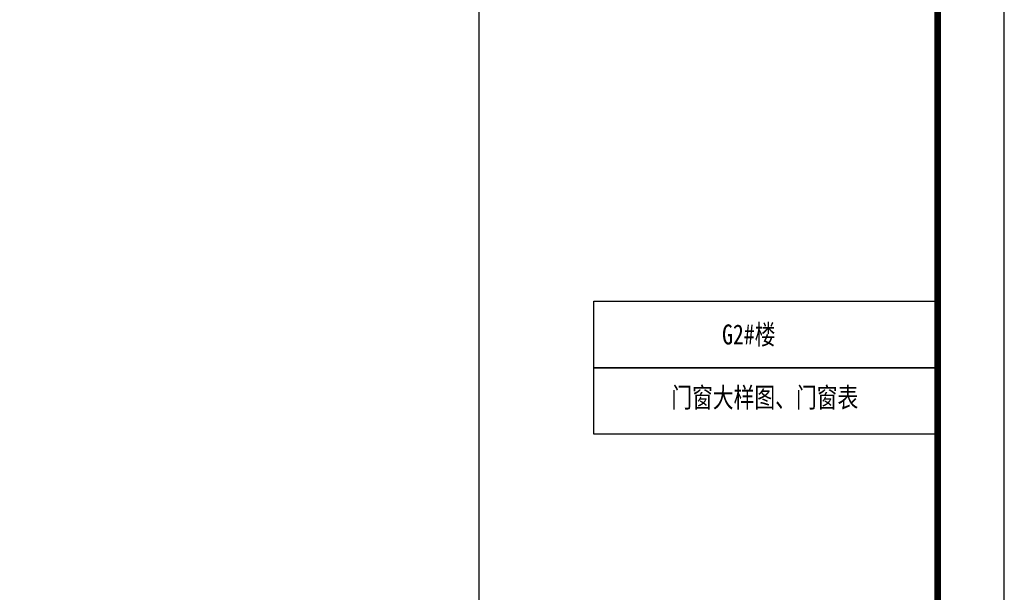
# Model space of a CAD drawing. Extents: x 447288 to 563800, y -194684 to 241749.
# Tile 61 of 91: x 493829 to 501232, y -112185 to -107875. Entities that reach past the tile are written whole.
import ezdxf
from ezdxf.enums import TextEntityAlignment as Align

# ---------------------------------------------------------------- set-up
doc = ezdxf.new("R2010")
doc.units = 0
doc.header["$LTSCALE"] = 1000
for name, color, linetype in [('C-SHEET-TEXT', 7, 'Continuous'), ('COLUMN', 9, 'Continuous'), ('PUB_TITLE', 4, 'Continuous')]:
    doc.layers.add(name, color=color, linetype=linetype)
doc.styles.add('-宋体', font='txt', dxfattribs={"width": 0.8})

msp = doc.modelspace()

# ---------------------------------------------------------------- linework, layer by layer
at = {"layer": 'COLUMN'}
for points in [[(498144.7, -109994), (500732.2, -109994), (500732.2, -110494), (498144.7, -110494)], [(498144.7, -109994), (500732.2, -109994), (500732.2, -110494), (498144.7, -110494)], [(498144.7, -110494), (500732.2, -110494), (500732.2, -110994), (498144.7, -110994)], [(498144.7, -110494), (500732.2, -110494), (500732.2, -110994), (498144.7, -110994)]]:
    msp.add_lwpolyline(points, close=True, dxfattribs=at)
at = {"layer": 'PUB_TITLE'}
for points in [[(459182.2, -116494), (501232.2, -116494), (501232.2, -86794), (459182.2, -86794)], [(500732.2, -115994), (500732.2, -87294.1), (497282.2, -87294.1), (497282.2, -115994)]]:
    msp.add_lwpolyline(points, close=True, dxfattribs=at)
at = {"layer": 'PUB_TITLE', "const_width": 50}
msp.add_lwpolyline([(460432.2, -115994), (500732.2, -115994), (500732.2, -87294), (460432.2, -87294)], close=True, dxfattribs=at)

# ---------------------------------------------------------------- texts
at = {"layer": 'C-SHEET-TEXT', "style": '-宋体', "width": 0.8}
for s, p in [('G2#楼', (499310.7, -110318.9)), ('门窗大样图、门窗表', (499431, -110793.2))]:
    msp.add_text(s, height=150.21, dxfattribs=at).set_placement(p, align=Align.CENTER)

doc.saveas('drawing.dxf')
